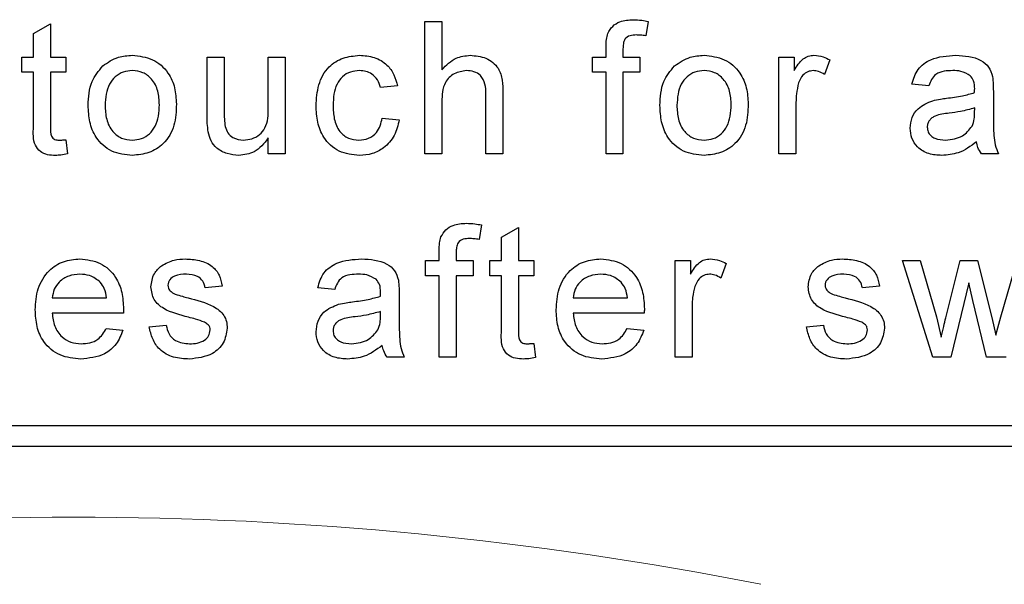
# Paper-space layout 'Blatt3' of a CAD drawing. Header units: millimetres. Extents: x 5 to 418, y 2 to 292.
# Tile 31 of 58: x 118.07 to 121.6, y 173.59 to 175.62. Entities that reach past the tile are written whole.
import ezdxf

# ---------------------------------------------------------------- set-up
doc = ezdxf.new("R2010")
doc.units = ezdxf.units.MM

psp = doc.layouts.new('Blatt3')

# ---------------------------------------------------------------- linework, layer by layer
at = {"color": 7, "linetype": 'Continuous', "lineweight": 25}
for p, q in [((118.1176, 175.569), (118.1785, 175.6036)), ((118.1785, 175.6036), (118.1785, 175.4845)), ((119.5231, 175.1374), (119.5231, 175.6123)), ((119.5231, 175.6123), (119.584, 175.6123)), ((119.584, 175.6123), (119.584, 175.4389)), ((120.3252, 175.6124), (120.3165, 175.5606)), ((118.1176, 175.4845), (118.1176, 175.569)), ((120.1734, 175.4845), (120.1734, 175.5198)), ((120.2343, 175.5139), (120.2343, 175.4845)), ((118.0749, 175.4297), (118.0749, 175.4845)), ((118.0749, 175.4845), (118.1176, 175.4845)), ((118.1785, 175.4845), (118.2333, 175.4845)), ((118.2333, 175.4845), (118.2333, 175.4297)), ((118.7411, 175.2705), (118.7411, 175.4845)), ((118.7411, 175.4845), (118.802, 175.4845)), ((118.802, 175.4845), (118.802, 175.2957)), ((118.9604, 175.3022), (118.9604, 175.4845)), ((118.9604, 175.4845), (119.0213, 175.4845)), ((119.0213, 175.4845), (119.0213, 175.1374)), ((120.1247, 175.4297), (120.1247, 175.4845)), ((120.1247, 175.4845), (120.1734, 175.4845)), ((120.2343, 175.4845), (120.2952, 175.4845)), ((120.2952, 175.4845), (120.2952, 175.4297)), ((120.7946, 175.1374), (120.7946, 175.4845)), ((120.7946, 175.4845), (120.8494, 175.4845)), ((120.8494, 175.4845), (120.8494, 175.436)), ((120.9773, 175.4743), (120.9583, 175.4215)), ((118.1176, 175.4297), (118.0749, 175.4297)), ((118.1176, 175.2349), (118.1176, 175.4297)), ((118.2333, 175.4297), (118.1785, 175.4297)), ((118.1785, 175.4297), (118.1785, 175.2327)), ((120.1734, 175.4297), (120.1247, 175.4297)), ((120.1734, 175.1374), (120.1734, 175.4297)), ((120.2952, 175.4297), (120.2343, 175.4297)), ((120.2343, 175.4297), (120.2343, 175.1374)), ((119.4244, 175.3809), (119.3635, 175.3748)), ((119.8032, 175.3562), (119.8032, 175.1374)), ((121.3329, 175.3809), (121.272, 175.387)), ((121.5644, 175.3624), (121.5644, 175.2881)), ((119.584, 175.3236), (119.584, 175.1374)), ((119.7423, 175.1374), (119.7423, 175.3531)), ((120.8555, 175.3218), (120.8555, 175.1374)), ((121.4971, 175.2841), (121.4974, 175.3018)), ((119.3696, 175.2652), (119.4305, 175.2591)), ((118.2333, 175.1876), (118.2394, 175.1365)), ((118.9604, 175.1374), (118.9604, 175.1941)), ((119.0213, 175.1374), (118.9604, 175.1374)), ((119.584, 175.1374), (119.5231, 175.1374)), ((119.8032, 175.1374), (119.7423, 175.1374)), ((120.2343, 175.1374), (120.1734, 175.1374)), ((120.8555, 175.1374), (120.7946, 175.1374)), ((121.5826, 175.1374), (121.5217, 175.1374)), ((119.7259, 174.8817), (119.7173, 174.8298)), ((119.7983, 174.8382), (119.8592, 174.8728)), ((119.8592, 174.8728), (119.8592, 174.7537)), ((119.7983, 174.7537), (119.7983, 174.8382)), ((119.5742, 174.7537), (119.5742, 174.789)), ((119.5254, 174.6989), (119.5254, 174.7537)), ((119.5254, 174.7537), (119.5742, 174.7537)), ((119.6351, 174.7831), (119.6351, 174.7537)), ((119.6351, 174.7537), (119.696, 174.7537)), ((119.696, 174.7537), (119.696, 174.6989)), ((119.7557, 174.6989), (119.7557, 174.7537)), ((119.7557, 174.7537), (119.7983, 174.7537)), ((119.8592, 174.7537), (119.914, 174.7537)), ((119.914, 174.7537), (119.914, 174.6989)), ((120.4219, 174.4066), (120.4219, 174.7537)), ((120.4219, 174.7537), (120.4767, 174.7537)), ((120.4767, 174.7537), (120.4767, 174.7053)), ((121.2386, 174.7537), (121.3019, 174.7537)), ((121.3469, 174.4066), (121.2386, 174.7537)), ((121.3019, 174.7537), (121.36, 174.5514)), ((121.3936, 174.5484), (121.4449, 174.7537)), ((121.4449, 174.7537), (121.5079, 174.7537)), ((121.5079, 174.7537), (121.559, 174.5495)), ((121.5916, 174.5519), (121.65, 174.7537)), ((120.6046, 174.7435), (120.5856, 174.6907)), ((119.5742, 174.6989), (119.5254, 174.6989)), ((119.5742, 174.4066), (119.5742, 174.6989)), ((119.696, 174.6989), (119.6351, 174.6989)), ((119.6351, 174.6989), (119.6351, 174.4066)), ((119.7983, 174.6989), (119.7557, 174.6989)), ((119.7983, 174.5041), (119.7983, 174.6989)), ((119.914, 174.6989), (119.8592, 174.6989)), ((119.8592, 174.6989), (119.8592, 174.5019)), ((118.7947, 174.6623), (118.7338, 174.6563)), ((119.1991, 174.6502), (119.1382, 174.6563)), ((121.1551, 174.6623), (121.0942, 174.6563)), ((121.4761, 174.6736), (121.4121, 174.4066)), ((121.4903, 174.6109), (121.4761, 174.6736)), ((118.1845, 174.6197), (118.3794, 174.6197)), ((119.4305, 174.6316), (119.4305, 174.5573)), ((120.0553, 174.6197), (120.2502, 174.6197)), ((120.4828, 174.591), (120.4828, 174.4066)), ((121.5399, 174.4066), (121.4903, 174.6109)), ((118.44, 174.5649), (118.1845, 174.5649)), ((119.3632, 174.5533), (119.3635, 174.571)), ((120.3108, 174.5649), (120.0553, 174.5649)), ((121.36, 174.5514), (121.3775, 174.4788)), ((121.559, 174.5495), (121.5735, 174.486)), ((121.5735, 174.486), (121.5916, 174.5519)), ((118.3788, 174.5101), (118.4384, 174.504)), ((118.5329, 174.5162), (118.5938, 174.5223)), ((120.2495, 174.5101), (120.3092, 174.504)), ((120.8933, 174.5162), (120.9542, 174.5223)), ((119.914, 174.4568), (119.9201, 174.4057)), ((119.4488, 174.4066), (119.3879, 174.4066)), ((119.6351, 174.4066), (119.5742, 174.4066)), ((120.4828, 174.4066), (120.4219, 174.4066)), ((121.4121, 174.4066), (121.3469, 174.4066)), ((121.6107, 174.4066), (121.5399, 174.4066)), ((115.2116, 174.1623), (124.5116, 174.1623)), ((112.0116, 174.0873), (124.5116, 174.0873))]:
    psp.add_line(p, q, dxfattribs=at)
at = {"color": 7, "linetype": 'Continuous', "lineweight": 18}
psp.add_arc((118.2616, 161.0873), 12.7457, 78.83718, 101.16282, dxfattribs=at)
at = {"color": 7, "linetype": 'Continuous', "lineweight": 25}
for points, knots in [([(120.1799, 175.5694), (120.185, 175.5784), (120.1954, 175.5964), (120.2283, 175.616), (120.2549, 175.6175), (120.2712, 175.6184)], [0, 0, 0, 0, 0.279477, 0.559683, 1, 1, 1, 1]), ([(120.2712, 175.6184), (120.2814, 175.618), (120.2995, 175.6173), (120.3173, 175.6139), (120.3252, 175.6124)], [0, 0, 0, 0, 0.559969, 1, 1, 1, 1]), ([(120.1734, 175.5198), (120.1734, 175.5292), (120.1735, 175.5461), (120.1779, 175.5623), (120.1799, 175.5694)], [0, 0, 0, 0, 0.560412, 1, 1, 1, 1]), ([(120.2824, 175.5636), (120.2749, 175.5634), (120.2598, 175.563), (120.24, 175.5512), (120.2349, 175.5316), (120.2345, 175.5198), (120.2343, 175.5139)], [0, 0, 0, 0, 0.281439, 0.557688, 0.778516, 1, 1, 1, 1]), ([(120.3165, 175.5606), (120.3102, 175.5615), (120.2989, 175.5632), (120.2875, 175.5635), (120.2824, 175.5636)], [0, 0, 0, 0, 0.559945, 1, 1, 1, 1]), ([(118.3659, 175.4524), (118.3839, 175.4649), (118.4161, 175.4872), (118.455, 175.4895), (118.4722, 175.4906)], [0, 0, 0, 0, 0.559034, 1, 1, 1, 1]), ([(118.4722, 175.4906), (118.4971, 175.4878), (118.547, 175.4824), (118.6013, 175.4336), (118.6272, 175.3744), (118.6293, 175.3353), (118.6303, 175.3158)], [0, 0, 0, 0, 0.279564, 0.558605, 0.779009, 1, 1, 1, 1]), ([(119.1321, 175.3096), (119.1337, 175.3348), (119.1368, 175.3851), (119.171, 175.45), (119.2285, 175.4847), (119.2681, 175.4886), (119.2879, 175.4906)], [0, 0, 0, 0, 0.280833, 0.559687, 0.779585, 1, 1, 1, 1]), ([(119.2879, 175.4906), (119.3059, 175.4893), (119.3419, 175.4869), (119.3863, 175.4601), (119.4139, 175.4221), (119.4209, 175.3947), (119.4244, 175.3809)], [0, 0, 0, 0, 0.280273, 0.559434, 0.779546, 1, 1, 1, 1]), ([(119.584, 175.4389), (119.5998, 175.4553), (119.628, 175.4846), (119.6681, 175.4887), (119.6858, 175.4906)], [0, 0, 0, 0, 0.559337, 1, 1, 1, 1]), ([(119.6858, 175.4906), (119.705, 175.4889), (119.7434, 175.4856), (119.7885, 175.4499), (119.8021, 175.4013), (119.8028, 175.3712), (119.8032, 175.3562)], [0, 0, 0, 0, 0.280312, 0.558316, 0.778557, 1, 1, 1, 1]), ([(120.4193, 175.4524), (120.4374, 175.4649), (120.4696, 175.4872), (120.5085, 175.4895), (120.5256, 175.4906)], [0, 0, 0, 0, 0.559034, 1, 1, 1, 1]), ([(120.5256, 175.4906), (120.5506, 175.4878), (120.6005, 175.4824), (120.6547, 175.4336), (120.6807, 175.3744), (120.6827, 175.3353), (120.6838, 175.3158)], [0, 0, 0, 0, 0.279565, 0.558607, 0.779009, 1, 1, 1, 1]), ([(120.8494, 175.436), (120.8585, 175.4515), (120.8712, 175.4731), (120.8995, 175.4887), (120.9134, 175.4899), (120.9203, 175.4906)], [0, 0, 0, 0, 0.5596139, 0.7797682, 1, 1, 1, 1]), ([(120.9203, 175.4906), (120.9315, 175.4895), (120.9516, 175.4875), (120.9694, 175.4783), (120.9773, 175.4743)], [0, 0, 0, 0, 0.559536, 1, 1, 1, 1]), ([(121.272, 175.387), (121.2776, 175.4059), (121.2888, 175.4436), (121.3488, 175.4857), (121.3988, 175.4887), (121.4293, 175.4906)], [0, 0, 0, 0, 0.280422, 0.559301, 1, 1, 1, 1]), ([(121.4293, 175.4906), (121.4611, 175.4889), (121.5053, 175.4865), (121.5508, 175.4501), (121.5579, 175.4263), (121.5614, 175.4144)], [0, 0, 0, 0, 0.559256, 0.779197, 1, 1, 1, 1]), ([(118.3136, 175.3109), (118.315, 175.3407), (118.3175, 175.3939), (118.3511, 175.4345), (118.3659, 175.4524)], [0, 0, 0, 0, 0.56098, 1, 1, 1, 1]), ([(118.4722, 175.4357), (118.461, 175.4348), (118.4387, 175.4328), (118.4096, 175.4148), (118.3788, 175.3762), (118.3763, 175.3379), (118.3745, 175.3111)], [0, 0, 0, 0, 0.187137, 0.374009, 0.561085, 1, 1, 1, 1]), ([(118.5694, 175.3129), (118.5687, 175.3294), (118.5672, 175.3624), (118.5458, 175.4045), (118.5111, 175.4315), (118.4852, 175.4343), (118.4722, 175.4357)], [0, 0, 0, 0, 0.2810825, 0.5603231, 0.7801804, 1, 1, 1, 1]), ([(119.2883, 175.4357), (119.2771, 175.4348), (119.255, 175.433), (119.2258, 175.4152), (119.1962, 175.3759), (119.1943, 175.3379), (119.193, 175.3112)], [0, 0, 0, 0, 0.187091, 0.373877, 0.560753, 1, 1, 1, 1]), ([(119.3635, 175.3748), (119.3605, 175.3843), (119.3544, 175.4031), (119.3347, 175.4233), (119.3115, 175.4343), (119.296, 175.4353), (119.2883, 175.4357)], [0, 0, 0, 0, 0.2802, 0.559491, 0.779654, 1, 1, 1, 1]), ([(119.6721, 175.4357), (119.657, 175.4336), (119.6268, 175.4292), (119.5857, 175.388), (119.5846, 175.348), (119.584, 175.3236)], [0, 0, 0, 0, 0.2802043, 0.5593302, 1, 1, 1, 1]), ([(119.7423, 175.3531), (119.7419, 175.3647), (119.741, 175.3878), (119.7262, 175.4182), (119.6994, 175.4339), (119.6812, 175.4351), (119.6721, 175.4357)], [0, 0, 0, 0, 0.281222, 0.559754, 0.77937, 1, 1, 1, 1]), ([(120.3671, 175.3109), (120.3685, 175.3407), (120.3709, 175.3939), (120.4046, 175.4345), (120.4193, 175.4524)], [0, 0, 0, 0, 0.560981, 1, 1, 1, 1]), ([(120.5256, 175.4357), (120.5145, 175.4348), (120.4922, 175.4328), (120.4631, 175.4148), (120.4323, 175.3762), (120.4298, 175.3379), (120.428, 175.3111)], [0, 0, 0, 0, 0.187146, 0.374008, 0.561089, 1, 1, 1, 1]), ([(120.6229, 175.3129), (120.6221, 175.3294), (120.6207, 175.3624), (120.5992, 175.4045), (120.5646, 175.4315), (120.5386, 175.4343), (120.5256, 175.4357)], [0, 0, 0, 0, 0.281085, 0.560328, 0.780179, 1, 1, 1, 1]), ([(120.9179, 175.4357), (120.911, 175.4349), (120.8971, 175.4332), (120.8763, 175.418), (120.8692, 175.4014), (120.8649, 175.3913)], [0, 0, 0, 0, 0.280317, 0.560955, 1, 1, 1, 1]), ([(120.9583, 175.4215), (120.9513, 175.4259), (120.9389, 175.4338), (120.9243, 175.4352), (120.9179, 175.4357)], [0, 0, 0, 0, 0.560115, 1, 1, 1, 1]), ([(121.4184, 175.4357), (121.408, 175.4354), (121.3873, 175.4348), (121.3585, 175.4256), (121.3409, 175.4042), (121.3356, 175.3887), (121.3329, 175.3809)], [0, 0, 0, 0, 0.280854, 0.559752, 0.779531, 1, 1, 1, 1]), ([(121.4817, 175.4174), (121.4707, 175.4237), (121.451, 175.4351), (121.4284, 175.4355), (121.4184, 175.4357)], [0, 0, 0, 0, 0.557868, 1, 1, 1, 1]), ([(120.8649, 175.3913), (120.8618, 175.3785), (120.8563, 175.3556), (120.8558, 175.3321), (120.8555, 175.3218)], [0, 0, 0, 0, 0.559836, 1, 1, 1, 1]), ([(121.4974, 175.3708), (121.4972, 175.3805), (121.4968, 175.3978), (121.4863, 175.4114), (121.4817, 175.4174)], [0, 0, 0, 0, 0.5619438, 1, 1, 1, 1]), ([(121.5614, 175.4144), (121.5625, 175.4047), (121.5643, 175.3874), (121.5643, 175.37), (121.5644, 175.3624)], [0, 0, 0, 0, 0.55976, 1, 1, 1, 1]), ([(121.3967, 175.3366), (121.4157, 175.339), (121.4497, 175.3433), (121.4826, 175.3525), (121.4971, 175.3566)], [0, 0, 0, 0, 0.560178, 1, 1, 1, 1]), ([(121.4971, 175.3566), (121.4971, 175.3592), (121.4972, 175.364), (121.4973, 175.3687), (121.4974, 175.3708)], [0, 0, 0, 0, 0.560161, 1, 1, 1, 1]), ([(121.266, 175.2294), (121.2673, 175.2422), (121.2699, 175.2678), (121.2966, 175.3076), (121.3277, 175.3202), (121.3466, 175.3278)], [0, 0, 0, 0, 0.280502, 0.561005, 1, 1, 1, 1]), ([(121.3466, 175.3278), (121.3559, 175.3299), (121.3725, 175.3335), (121.3893, 175.3357), (121.3967, 175.3366)], [0, 0, 0, 0, 0.55993, 1, 1, 1, 1]), ([(118.4722, 175.1313), (118.4467, 175.134), (118.3958, 175.1393), (118.3405, 175.1897), (118.3166, 175.2512), (118.3146, 175.291), (118.3136, 175.3109)], [0, 0, 0, 0, 0.279618, 0.558372, 0.778853, 1, 1, 1, 1]), ([(118.3745, 175.3111), (118.3753, 175.2943), (118.3767, 175.261), (118.3972, 175.2175), (118.4327, 175.1903), (118.459, 175.1875), (118.4722, 175.1861)], [0, 0, 0, 0, 0.2811341, 0.5604089, 0.7801706, 1, 1, 1, 1]), ([(118.6303, 175.3158), (118.6295, 175.2899), (118.6278, 175.2383), (118.5906, 175.1733), (118.5328, 175.1373), (118.4924, 175.1333), (118.4722, 175.1313)], [0, 0, 0, 0, 0.281051, 0.559525, 0.7796, 1, 1, 1, 1]), ([(118.4722, 175.1861), (118.4834, 175.1871), (118.506, 175.1891), (118.535, 175.2079), (118.5655, 175.2472), (118.5678, 175.2858), (118.5694, 175.3129)], [0, 0, 0, 0, 0.187049, 0.373967, 0.560993, 1, 1, 1, 1]), ([(118.802, 175.2957), (118.802, 175.2843), (118.8019, 175.2639), (118.8044, 175.2437), (118.8056, 175.2348)], [0, 0, 0, 0, 0.560195, 1, 1, 1, 1]), ([(118.8712, 175.1861), (118.8816, 175.1871), (118.9024, 175.1892), (118.9303, 175.2045), (118.9596, 175.2407), (118.9601, 175.2768), (118.9604, 175.3022)], [0, 0, 0, 0, 0.187117, 0.374257, 0.560825, 1, 1, 1, 1]), ([(119.288, 175.1313), (119.2627, 175.1339), (119.2124, 175.1392), (119.1584, 175.1898), (119.1349, 175.2505), (119.133, 175.2899), (119.1321, 175.3096)], [0, 0, 0, 0, 0.279599, 0.558336, 0.778833, 1, 1, 1, 1]), ([(119.193, 175.3112), (119.1936, 175.2947), (119.1948, 175.2619), (119.2121, 175.2178), (119.2469, 175.1901), (119.2729, 175.1874), (119.2859, 175.1861)], [0, 0, 0, 0, 0.281275, 0.560536, 0.780128, 1, 1, 1, 1]), ([(120.5256, 175.1313), (120.5002, 175.134), (120.4493, 175.1393), (120.394, 175.1897), (120.37, 175.2512), (120.3681, 175.291), (120.3671, 175.3109)], [0, 0, 0, 0, 0.279618, 0.558375, 0.778853, 1, 1, 1, 1]), ([(120.428, 175.3111), (120.4287, 175.2943), (120.4302, 175.261), (120.4507, 175.2175), (120.4861, 175.1903), (120.5125, 175.1875), (120.5256, 175.1861)], [0, 0, 0, 0, 0.281133, 0.560402, 0.780162, 1, 1, 1, 1]), ([(120.6838, 175.3158), (120.6829, 175.2899), (120.6812, 175.2383), (120.6441, 175.1733), (120.5862, 175.1373), (120.5458, 175.1333), (120.5256, 175.1313)], [0, 0, 0, 0, 0.28105, 0.559525, 0.7796, 1, 1, 1, 1]), ([(120.5256, 175.1861), (120.5369, 175.1871), (120.5594, 175.1891), (120.5885, 175.2079), (120.619, 175.2472), (120.6213, 175.2858), (120.6229, 175.3129)], [0, 0, 0, 0, 0.18705, 0.37396, 0.560993, 1, 1, 1, 1]), ([(121.4974, 175.3018), (121.4805, 175.297), (121.4504, 175.2886), (121.4194, 175.2846), (121.4057, 175.2828)], [0, 0, 0, 0, 0.559756, 1, 1, 1, 1]), ([(121.488, 175.2359), (121.4912, 175.2446), (121.4968, 175.2602), (121.497, 175.2768), (121.4971, 175.2841)], [0, 0, 0, 0, 0.558898, 1, 1, 1, 1]), ([(121.5644, 175.2881), (121.5644, 175.2707), (121.5646, 175.2421), (121.5658, 175.2023), (121.5697, 175.1686), (121.5783, 175.1478), (121.5826, 175.1374)], [0, 0, 0, 0, 0.340209, 0.56035, 0.780192, 1, 1, 1, 1]), ([(118.7446, 175.2159), (118.7433, 175.226), (118.7411, 175.2442), (118.7411, 175.2624), (118.7411, 175.2705)], [0, 0, 0, 0, 0.559809, 1, 1, 1, 1]), ([(119.2859, 175.1861), (119.2978, 175.1872), (119.3216, 175.1895), (119.3579, 175.2162), (119.3652, 175.2466), (119.3696, 175.2652)], [0, 0, 0, 0, 0.280902, 0.560884, 1, 1, 1, 1]), ([(119.4305, 175.2591), (119.426, 175.2399), (119.417, 175.2014), (119.38, 175.1586), (119.3344, 175.1346), (119.3035, 175.1324), (119.288, 175.1313)], [0, 0, 0, 0, 0.280215, 0.559514, 0.77959, 1, 1, 1, 1]), ([(121.4057, 175.2828), (121.3884, 175.281), (121.3667, 175.2787), (121.3437, 175.2665), (121.3344, 175.2573), (121.3281, 175.2457), (121.3273, 175.2371), (121.3269, 175.2328)], [0, 0, 0, 0, 0.500285, 0.625315, 0.750245, 0.87511, 1, 1, 1, 1]), ([(118.1964, 175.1313), (118.1869, 175.1316), (118.1678, 175.1323), (118.1403, 175.1434), (118.114, 175.1782), (118.1161, 175.2115), (118.1176, 175.2349)], [0, 0, 0, 0, 0.187434, 0.373836, 0.559472, 1, 1, 1, 1]), ([(118.1785, 175.2327), (118.1777, 175.2213), (118.1767, 175.2069), (118.1862, 175.1931), (118.1954, 175.1867), (118.2038, 175.1863), (118.2094, 175.1861)], [0, 0, 0, 0, 0.499562, 0.6252424, 0.7503638, 1, 1, 1, 1]), ([(118.8549, 175.1313), (118.8407, 175.1325), (118.8123, 175.1351), (118.7761, 175.1538), (118.7529, 175.1832), (118.7473, 175.205), (118.7446, 175.2159)], [0, 0, 0, 0, 0.280289, 0.560181, 0.779625, 1, 1, 1, 1]), ([(118.8056, 175.2348), (118.8083, 175.2269), (118.8137, 175.2112), (118.8366, 175.1902), (118.8581, 175.1876), (118.8712, 175.1861)], [0, 0, 0, 0, 0.28086, 0.561187, 1, 1, 1, 1]), ([(121.3796, 175.1313), (121.3637, 175.1322), (121.332, 175.134), (121.2926, 175.1571), (121.2692, 175.1919), (121.267, 175.2169), (121.266, 175.2294)], [0, 0, 0, 0, 0.280831, 0.559688, 0.779718, 1, 1, 1, 1]), ([(121.3269, 175.2328), (121.3275, 175.2271), (121.3288, 175.2157), (121.3395, 175.2017), (121.3605, 175.188), (121.3799, 175.1869), (121.3935, 175.1861)], [0, 0, 0, 0, 0.186559, 0.373473, 0.560612, 1, 1, 1, 1]), ([(121.3935, 175.1861), (121.4149, 175.1887), (121.4532, 175.1934), (121.4774, 175.2229), (121.488, 175.2359)], [0, 0, 0, 0, 0.559719, 1, 1, 1, 1]), ([(118.2094, 175.1861), (118.2138, 175.1862), (118.2218, 175.1865), (118.2298, 175.1872), (118.2333, 175.1876)], [0, 0, 0, 0, 0.5600042, 1, 1, 1, 1]), ([(118.9604, 175.1941), (118.9451, 175.1743), (118.9179, 175.1389), (118.8741, 175.1336), (118.8549, 175.1313)], [0, 0, 0, 0, 0.559473, 1, 1, 1, 1]), ([(121.5035, 175.18), (121.4827, 175.1645), (121.4456, 175.1369), (121.3997, 175.133), (121.3796, 175.1313)], [0, 0, 0, 0, 0.559983, 1, 1, 1, 1]), ([(121.5217, 175.1374), (121.5169, 175.1447), (121.5083, 175.1579), (121.5049, 175.1732), (121.5035, 175.18)], [0, 0, 0, 0, 0.5597646, 1, 1, 1, 1]), ([(118.2394, 175.1365), (118.2314, 175.1349), (118.2172, 175.1321), (118.2028, 175.1315), (118.1964, 175.1313)], [0, 0, 0, 0, 0.5600957, 1, 1, 1, 1]), ([(119.5806, 174.8387), (119.5858, 174.8476), (119.5962, 174.8656), (119.629, 174.8853), (119.6557, 174.8868), (119.672, 174.8877)], [0, 0, 0, 0, 0.279473, 0.559664, 1, 1, 1, 1]), ([(119.672, 174.8877), (119.6821, 174.8873), (119.7003, 174.8865), (119.7181, 174.8832), (119.7259, 174.8817)], [0, 0, 0, 0, 0.559935, 1, 1, 1, 1]), ([(119.5742, 174.789), (119.5742, 174.7984), (119.5743, 174.8153), (119.5787, 174.8315), (119.5806, 174.8387)], [0, 0, 0, 0, 0.560407, 1, 1, 1, 1]), ([(119.6832, 174.8329), (119.6756, 174.8327), (119.6606, 174.8322), (119.6408, 174.8204), (119.6357, 174.8008), (119.6353, 174.789), (119.6351, 174.7831)], [0, 0, 0, 0, 0.281469, 0.557757, 0.77851, 1, 1, 1, 1]), ([(119.7173, 174.8298), (119.711, 174.8308), (119.6997, 174.8325), (119.6882, 174.8327), (119.6832, 174.8329)], [0, 0, 0, 0, 0.559916, 1, 1, 1, 1]), ([(118.1236, 174.5772), (118.1252, 174.6029), (118.1282, 174.6543), (118.1666, 174.7176), (118.2235, 174.7547), (118.2639, 174.7581), (118.2841, 174.7598)], [0, 0, 0, 0, 0.280743, 0.559768, 0.779663, 1, 1, 1, 1]), ([(118.2841, 174.7598), (118.3093, 174.7569), (118.3596, 174.751), (118.4133, 174.7002), (118.4373, 174.6396), (118.4393, 174.6002), (118.4403, 174.5805)], [0, 0, 0, 0, 0.2793647, 0.5583954, 0.7788684, 1, 1, 1, 1]), ([(118.5771, 174.7354), (118.592, 174.7434), (118.6187, 174.7577), (118.6488, 174.7591), (118.6621, 174.7598)], [0, 0, 0, 0, 0.5589439, 1, 1, 1, 1]), ([(118.6621, 174.7598), (118.6791, 174.7588), (118.7132, 174.7567), (118.7588, 174.7382), (118.7868, 174.7021), (118.7921, 174.6756), (118.7947, 174.6623)], [0, 0, 0, 0, 0.280737, 0.560428, 0.77945, 1, 1, 1, 1]), ([(119.1382, 174.6563), (119.1438, 174.6752), (119.1549, 174.7128), (119.215, 174.7549), (119.2649, 174.7579), (119.2955, 174.7598)], [0, 0, 0, 0, 0.280422, 0.559301, 1, 1, 1, 1]), ([(119.2955, 174.7598), (119.3272, 174.7581), (119.3714, 174.7557), (119.4169, 174.7194), (119.424, 174.6956), (119.4276, 174.6837)], [0, 0, 0, 0, 0.559256, 0.779197, 1, 1, 1, 1]), ([(119.9944, 174.5772), (119.9959, 174.6029), (119.9989, 174.6543), (120.0374, 174.7176), (120.0942, 174.7547), (120.1346, 174.7581), (120.1548, 174.7598)], [0, 0, 0, 0, 0.280745, 0.559771, 0.779662, 1, 1, 1, 1]), ([(120.1548, 174.7598), (120.18, 174.7569), (120.2304, 174.751), (120.284, 174.7002), (120.3081, 174.6396), (120.3101, 174.6002), (120.3111, 174.5805)], [0, 0, 0, 0, 0.27937, 0.558395, 0.778869, 1, 1, 1, 1]), ([(120.4767, 174.7053), (120.4858, 174.7207), (120.4985, 174.7423), (120.5268, 174.7579), (120.5407, 174.7592), (120.5476, 174.7598)], [0, 0, 0, 0, 0.559599, 0.779769, 1, 1, 1, 1]), ([(120.5476, 174.7598), (120.5588, 174.7587), (120.5789, 174.7568), (120.5967, 174.7476), (120.6046, 174.7435)], [0, 0, 0, 0, 0.559552, 1, 1, 1, 1]), ([(120.9375, 174.7354), (120.9524, 174.7434), (120.9791, 174.7577), (121.0092, 174.7591), (121.0225, 174.7598)], [0, 0, 0, 0, 0.558924, 1, 1, 1, 1]), ([(121.0225, 174.7598), (121.0395, 174.7588), (121.0736, 174.7567), (121.1192, 174.7382), (121.1472, 174.7021), (121.1525, 174.6756), (121.1551, 174.6623)], [0, 0, 0, 0, 0.280737, 0.560428, 0.77945, 1, 1, 1, 1]), ([(118.539, 174.6591), (118.5412, 174.6759), (118.5453, 174.706), (118.5674, 174.7264), (118.5771, 174.7354)], [0, 0, 0, 0, 0.558917, 1, 1, 1, 1]), ([(120.8994, 174.6591), (120.9016, 174.6759), (120.9057, 174.706), (120.9278, 174.7264), (120.9375, 174.7354)], [0, 0, 0, 0, 0.558919, 1, 1, 1, 1]), ([(118.2838, 174.705), (118.2702, 174.7038), (118.243, 174.7016), (118.2103, 174.6805), (118.1895, 174.6515), (118.1862, 174.6303), (118.1845, 174.6197)], [0, 0, 0, 0, 0.28019, 0.559751, 0.779668, 1, 1, 1, 1]), ([(118.3571, 174.6759), (118.345, 174.6854), (118.3233, 174.7026), (118.2959, 174.7042), (118.2838, 174.705)], [0, 0, 0, 0, 0.558502, 1, 1, 1, 1]), ([(118.6666, 174.705), (118.6518, 174.7046), (118.6297, 174.7041), (118.6087, 174.6886), (118.6009, 174.6762), (118.6002, 174.6689), (118.5999, 174.6653)], [0, 0, 0, 0, 0.499777, 0.749099, 0.874606, 1, 1, 1, 1]), ([(118.7338, 174.6563), (118.7317, 174.6646), (118.7273, 174.6814), (118.7025, 174.7025), (118.6802, 174.704), (118.6666, 174.705)], [0, 0, 0, 0, 0.280305, 0.560243, 1, 1, 1, 1]), ([(119.2845, 174.705), (119.2742, 174.7047), (119.2535, 174.704), (119.2247, 174.6949), (119.2071, 174.6734), (119.2018, 174.6579), (119.1991, 174.6502)], [0, 0, 0, 0, 0.280861, 0.5597912, 0.7795247, 1, 1, 1, 1]), ([(119.3478, 174.6866), (119.3368, 174.6929), (119.3172, 174.7043), (119.2945, 174.7048), (119.2845, 174.705)], [0, 0, 0, 0, 0.557868, 1, 1, 1, 1]), ([(119.3635, 174.64), (119.3633, 174.6497), (119.3629, 174.6671), (119.3524, 174.6807), (119.3478, 174.6866)], [0, 0, 0, 0, 0.5619438, 1, 1, 1, 1]), ([(119.4276, 174.6837), (119.4286, 174.674), (119.4305, 174.6567), (119.4305, 174.6393), (119.4305, 174.6316)], [0, 0, 0, 0, 0.55976, 1, 1, 1, 1]), ([(120.1546, 174.705), (120.141, 174.7038), (120.1138, 174.7016), (120.0811, 174.6805), (120.0602, 174.6515), (120.057, 174.6303), (120.0553, 174.6197)], [0, 0, 0, 0, 0.28019, 0.559751, 0.779668, 1, 1, 1, 1]), ([(120.2278, 174.6759), (120.2157, 174.6854), (120.194, 174.7026), (120.1667, 174.7042), (120.1546, 174.705)], [0, 0, 0, 0, 0.558523, 1, 1, 1, 1]), ([(120.5452, 174.705), (120.5383, 174.7041), (120.5245, 174.7024), (120.5036, 174.6872), (120.4965, 174.6706), (120.4922, 174.6605)], [0, 0, 0, 0, 0.280296, 0.560937, 1, 1, 1, 1]), ([(120.5856, 174.6907), (120.5786, 174.6951), (120.5662, 174.703), (120.5516, 174.7044), (120.5452, 174.705)], [0, 0, 0, 0, 0.560115, 1, 1, 1, 1]), ([(121.027, 174.705), (121.0122, 174.7046), (120.9901, 174.7041), (120.9691, 174.6886), (120.9613, 174.6762), (120.9606, 174.6689), (120.9603, 174.6653)], [0, 0, 0, 0, 0.499777, 0.749099, 0.874606, 1, 1, 1, 1]), ([(121.0942, 174.6563), (121.092, 174.6646), (121.0877, 174.6814), (121.0629, 174.7025), (121.0406, 174.704), (121.027, 174.705)], [0, 0, 0, 0, 0.2803, 0.56024, 1, 1, 1, 1]), ([(118.3794, 174.6197), (118.3778, 174.6313), (118.375, 174.652), (118.3625, 174.6686), (118.3571, 174.6759)], [0, 0, 0, 0, 0.560635, 1, 1, 1, 1]), ([(118.6741, 174.5505), (118.6432, 174.5584), (118.6046, 174.5682), (118.5652, 174.5948), (118.5447, 174.6195), (118.5413, 174.6433), (118.539, 174.6591)], [0, 0, 0, 0, 0.501335, 0.626592, 0.751805, 1, 1, 1, 1]), ([(118.5999, 174.6653), (118.6002, 174.6616), (118.6009, 174.655), (118.6046, 174.6495), (118.6062, 174.6471)], [0, 0, 0, 0, 0.559209, 1, 1, 1, 1]), ([(120.2502, 174.6197), (120.2486, 174.6313), (120.2458, 174.652), (120.2333, 174.6686), (120.2278, 174.6759)], [0, 0, 0, 0, 0.560635, 1, 1, 1, 1]), ([(120.4922, 174.6605), (120.4891, 174.6477), (120.4836, 174.6248), (120.4831, 174.6013), (120.4828, 174.591)], [0, 0, 0, 0, 0.559941, 1, 1, 1, 1]), ([(121.0345, 174.5505), (121.0036, 174.5584), (120.965, 174.5682), (120.9256, 174.5948), (120.9051, 174.6195), (120.9016, 174.6433), (120.8994, 174.6591)], [0, 0, 0, 0, 0.501329, 0.626587, 0.751801, 1, 1, 1, 1]), ([(120.9603, 174.6653), (120.9606, 174.6616), (120.9613, 174.655), (120.965, 174.6495), (120.9666, 174.6471)], [0, 0, 0, 0, 0.559209, 1, 1, 1, 1]), ([(118.6062, 174.6471), (118.6095, 174.6438), (118.6154, 174.638), (118.623, 174.6347), (118.6263, 174.6332)], [0, 0, 0, 0, 0.559031, 1, 1, 1, 1]), ([(118.6263, 174.6332), (118.6349, 174.6306), (118.6502, 174.6259), (118.6656, 174.6218), (118.6724, 174.6199)], [0, 0, 0, 0, 0.559982, 1, 1, 1, 1]), ([(118.6724, 174.6199), (118.704, 174.6118), (118.7435, 174.6017), (118.7852, 174.5761), (118.8016, 174.5578), (118.8116, 174.5352), (118.8125, 174.519), (118.813, 174.5109)], [0, 0, 0, 0, 0.50045, 0.625396, 0.750294, 0.875062, 1, 1, 1, 1]), ([(119.2628, 174.6058), (119.2819, 174.6082), (119.3158, 174.6125), (119.3487, 174.6217), (119.3632, 174.6258)], [0, 0, 0, 0, 0.560178, 1, 1, 1, 1]), ([(119.3632, 174.6258), (119.3633, 174.6285), (119.3634, 174.6332), (119.3635, 174.6379), (119.3635, 174.64)], [0, 0, 0, 0, 0.560161, 1, 1, 1, 1]), ([(120.9666, 174.6471), (120.9699, 174.6438), (120.9758, 174.638), (120.9834, 174.6347), (120.9867, 174.6332)], [0, 0, 0, 0, 0.559031, 1, 1, 1, 1]), ([(120.9867, 174.6332), (120.9953, 174.6306), (121.0105, 174.6259), (121.026, 174.6218), (121.0328, 174.6199)], [0, 0, 0, 0, 0.559945, 1, 1, 1, 1]), ([(121.0328, 174.6199), (121.0644, 174.6118), (121.1038, 174.6017), (121.1455, 174.5761), (121.162, 174.5578), (121.172, 174.5352), (121.1729, 174.519), (121.1734, 174.5109)], [0, 0, 0, 0, 0.500451, 0.625397, 0.750296, 0.87506, 1, 1, 1, 1]), ([(118.2873, 174.4005), (118.2616, 174.4028), (118.2104, 174.4074), (118.1531, 174.4559), (118.1268, 174.5171), (118.1247, 174.5571), (118.1236, 174.5772)], [0, 0, 0, 0, 0.279952, 0.558668, 0.779007, 1, 1, 1, 1]), ([(118.4403, 174.5805), (118.4403, 174.5776), (118.4402, 174.5724), (118.4401, 174.5672), (118.44, 174.5649)], [0, 0, 0, 0, 0.560144, 1, 1, 1, 1]), ([(119.1321, 174.4986), (119.1334, 174.5114), (119.1361, 174.537), (119.1628, 174.5769), (119.1938, 174.5894), (119.2128, 174.5971)], [0, 0, 0, 0, 0.2804505, 0.5610018, 1, 1, 1, 1]), ([(119.2128, 174.5971), (119.2221, 174.5991), (119.2386, 174.6028), (119.2554, 174.6049), (119.2628, 174.6058)], [0, 0, 0, 0, 0.55993, 1, 1, 1, 1]), ([(120.1581, 174.4005), (120.1324, 174.4028), (120.0812, 174.4074), (120.0238, 174.4559), (119.9976, 174.5171), (119.9955, 174.5571), (119.9944, 174.5772)], [0, 0, 0, 0, 0.279951, 0.558672, 0.779008, 1, 1, 1, 1]), ([(120.3111, 174.5805), (120.311, 174.5776), (120.311, 174.5724), (120.3109, 174.5672), (120.3108, 174.5649)], [0, 0, 0, 0, 0.560146, 1, 1, 1, 1]), ([(118.1845, 174.5649), (118.1864, 174.5492), (118.1902, 174.5178), (118.2156, 174.4802), (118.2511, 174.4584), (118.2759, 174.4563), (118.2883, 174.4553)], [0, 0, 0, 0, 0.280654, 0.559686, 0.779666, 1, 1, 1, 1]), ([(118.7313, 174.5328), (118.7208, 174.5366), (118.702, 174.5435), (118.6826, 174.5484), (118.6741, 174.5505)], [0, 0, 0, 0, 0.559803, 1, 1, 1, 1]), ([(119.2719, 174.5521), (119.2545, 174.5502), (119.2328, 174.5479), (119.2098, 174.5357), (119.2006, 174.5265), (119.1942, 174.5149), (119.1934, 174.5063), (119.193, 174.502)], [0, 0, 0, 0, 0.500295, 0.625328, 0.750311, 0.875179, 1, 1, 1, 1]), ([(119.3635, 174.571), (119.3467, 174.5663), (119.3165, 174.5578), (119.2855, 174.5538), (119.2719, 174.5521)], [0, 0, 0, 0, 0.559756, 1, 1, 1, 1]), ([(119.3542, 174.5052), (119.3573, 174.5139), (119.363, 174.5295), (119.3632, 174.546), (119.3632, 174.5533)], [0, 0, 0, 0, 0.558962, 1, 1, 1, 1]), ([(119.4305, 174.5573), (119.4306, 174.5399), (119.4307, 174.5113), (119.4319, 174.4716), (119.4358, 174.4378), (119.4445, 174.417), (119.4488, 174.4066)], [0, 0, 0, 0, 0.340209, 0.56035, 0.780192, 1, 1, 1, 1]), ([(120.0553, 174.5649), (120.0572, 174.5492), (120.061, 174.5178), (120.0864, 174.4802), (120.1218, 174.4584), (120.1466, 174.4563), (120.159, 174.4553)], [0, 0, 0, 0, 0.28065, 0.559679, 0.779657, 1, 1, 1, 1]), ([(121.0917, 174.5328), (121.0812, 174.5366), (121.0624, 174.5435), (121.043, 174.5484), (121.0345, 174.5505)], [0, 0, 0, 0, 0.5597862, 1, 1, 1, 1]), ([(121.3775, 174.4788), (121.3805, 174.4918), (121.3858, 174.515), (121.3912, 174.5382), (121.3936, 174.5484)], [0, 0, 0, 0, 0.56002, 1, 1, 1, 1]), ([(118.2883, 174.4553), (118.2988, 174.4559), (118.3197, 174.4571), (118.3556, 174.4721), (118.37, 174.4957), (118.3788, 174.5101)], [0, 0, 0, 0, 0.281291, 0.561917, 1, 1, 1, 1]), ([(118.677, 174.4005), (118.6578, 174.4014), (118.6194, 174.4032), (118.5703, 174.4296), (118.5428, 174.472), (118.5362, 174.5015), (118.5329, 174.5162)], [0, 0, 0, 0, 0.280739, 0.559301, 0.779321, 1, 1, 1, 1]), ([(118.5938, 174.5223), (118.5962, 174.5113), (118.6011, 174.4895), (118.6306, 174.4593), (118.6599, 174.4568), (118.6777, 174.4553)], [0, 0, 0, 0, 0.281308, 0.56107, 1, 1, 1, 1]), ([(118.813, 174.5109), (118.8101, 174.4926), (118.8042, 174.4561), (118.7532, 174.4087), (118.7059, 174.4036), (118.677, 174.4005)], [0, 0, 0, 0, 0.279919, 0.560035, 1, 1, 1, 1]), ([(118.7521, 174.5047), (118.7517, 174.5081), (118.751, 174.5151), (118.7437, 174.5255), (118.736, 174.53), (118.7313, 174.5328)], [0, 0, 0, 0, 0.2796251, 0.5597496, 1, 1, 1, 1]), ([(120.159, 174.4553), (120.1695, 174.4559), (120.1905, 174.4571), (120.2264, 174.4721), (120.2408, 174.4957), (120.2495, 174.5101)], [0, 0, 0, 0, 0.281278, 0.561922, 1, 1, 1, 1]), ([(121.0374, 174.4005), (121.0182, 174.4014), (120.9798, 174.4032), (120.9306, 174.4296), (120.9032, 174.472), (120.8966, 174.5015), (120.8933, 174.5162)], [0, 0, 0, 0, 0.280739, 0.559299, 0.779324, 1, 1, 1, 1]), ([(120.9542, 174.5223), (120.9566, 174.5113), (120.9615, 174.4895), (120.991, 174.4593), (121.0202, 174.4568), (121.0381, 174.4553)], [0, 0, 0, 0, 0.281308, 0.56107, 1, 1, 1, 1]), ([(121.1734, 174.5109), (121.1705, 174.4926), (121.1646, 174.4561), (121.1136, 174.4087), (121.0663, 174.4036), (121.0374, 174.4005)], [0, 0, 0, 0, 0.279919, 0.560035, 1, 1, 1, 1]), ([(121.1125, 174.5047), (121.1121, 174.5081), (121.1114, 174.5151), (121.1041, 174.5255), (121.0964, 174.53), (121.0917, 174.5328)], [0, 0, 0, 0, 0.27964, 0.559742, 1, 1, 1, 1]), ([(118.4384, 174.504), (118.4316, 174.4867), (118.4179, 174.4522), (118.3647, 174.4079), (118.3167, 174.4033), (118.2873, 174.4005)], [0, 0, 0, 0, 0.280625, 0.56083, 1, 1, 1, 1]), ([(118.6777, 174.4553), (118.687, 174.4556), (118.7056, 174.4563), (118.7303, 174.4655), (118.7483, 174.4828), (118.7508, 174.4974), (118.7521, 174.5047)], [0, 0, 0, 0, 0.281167, 0.560938, 0.781073, 1, 1, 1, 1]), ([(119.2457, 174.4005), (119.2298, 174.4014), (119.1981, 174.4032), (119.1587, 174.4263), (119.1354, 174.4612), (119.1332, 174.4861), (119.1321, 174.4986)], [0, 0, 0, 0, 0.280821, 0.559687, 0.779717, 1, 1, 1, 1]), ([(119.193, 174.502), (119.1937, 174.4963), (119.1949, 174.4849), (119.2057, 174.471), (119.2266, 174.4573), (119.246, 174.4561), (119.2596, 174.4553)], [0, 0, 0, 0, 0.186557, 0.373468, 0.560604, 1, 1, 1, 1]), ([(119.2596, 174.4553), (119.281, 174.4579), (119.3193, 174.4627), (119.3435, 174.4922), (119.3542, 174.5052)], [0, 0, 0, 0, 0.5597668, 1, 1, 1, 1]), ([(119.8772, 174.4005), (119.8676, 174.4008), (119.8485, 174.4015), (119.8211, 174.4126), (119.7948, 174.4474), (119.7969, 174.4807), (119.7983, 174.5041)], [0, 0, 0, 0, 0.187434, 0.373836, 0.559472, 1, 1, 1, 1]), ([(119.8592, 174.5019), (119.8585, 174.4905), (119.8575, 174.4762), (119.8669, 174.4623), (119.8762, 174.4559), (119.8846, 174.4555), (119.8901, 174.4553)], [0, 0, 0, 0, 0.499556, 0.625251, 0.750348, 1, 1, 1, 1]), ([(120.3092, 174.504), (120.3023, 174.4867), (120.2887, 174.4522), (120.2355, 174.4079), (120.1874, 174.4033), (120.1581, 174.4005)], [0, 0, 0, 0, 0.280622, 0.560828, 1, 1, 1, 1]), ([(121.0381, 174.4553), (121.0474, 174.4556), (121.066, 174.4563), (121.0906, 174.4655), (121.1087, 174.4828), (121.1112, 174.4974), (121.1125, 174.5047)], [0, 0, 0, 0, 0.281167, 0.560938, 0.781073, 1, 1, 1, 1]), ([(119.3696, 174.4492), (119.3488, 174.4337), (119.3117, 174.4061), (119.2659, 174.4022), (119.2457, 174.4005)], [0, 0, 0, 0, 0.559983, 1, 1, 1, 1]), ([(119.3879, 174.4066), (119.383, 174.4139), (119.3744, 174.4271), (119.3711, 174.4425), (119.3696, 174.4492)], [0, 0, 0, 0, 0.559617, 1, 1, 1, 1]), ([(119.8901, 174.4553), (119.8946, 174.4554), (119.9026, 174.4557), (119.9105, 174.4565), (119.914, 174.4568)], [0, 0, 0, 0, 0.559945, 1, 1, 1, 1]), ([(119.9201, 174.4057), (119.9122, 174.4041), (119.898, 174.4013), (119.8836, 174.4007), (119.8772, 174.4005)], [0, 0, 0, 0, 0.5601143, 1, 1, 1, 1])]:
    psp.add_open_spline(points, degree=3, knots=knots, dxfattribs=at)

doc.saveas('drawing.dxf')
